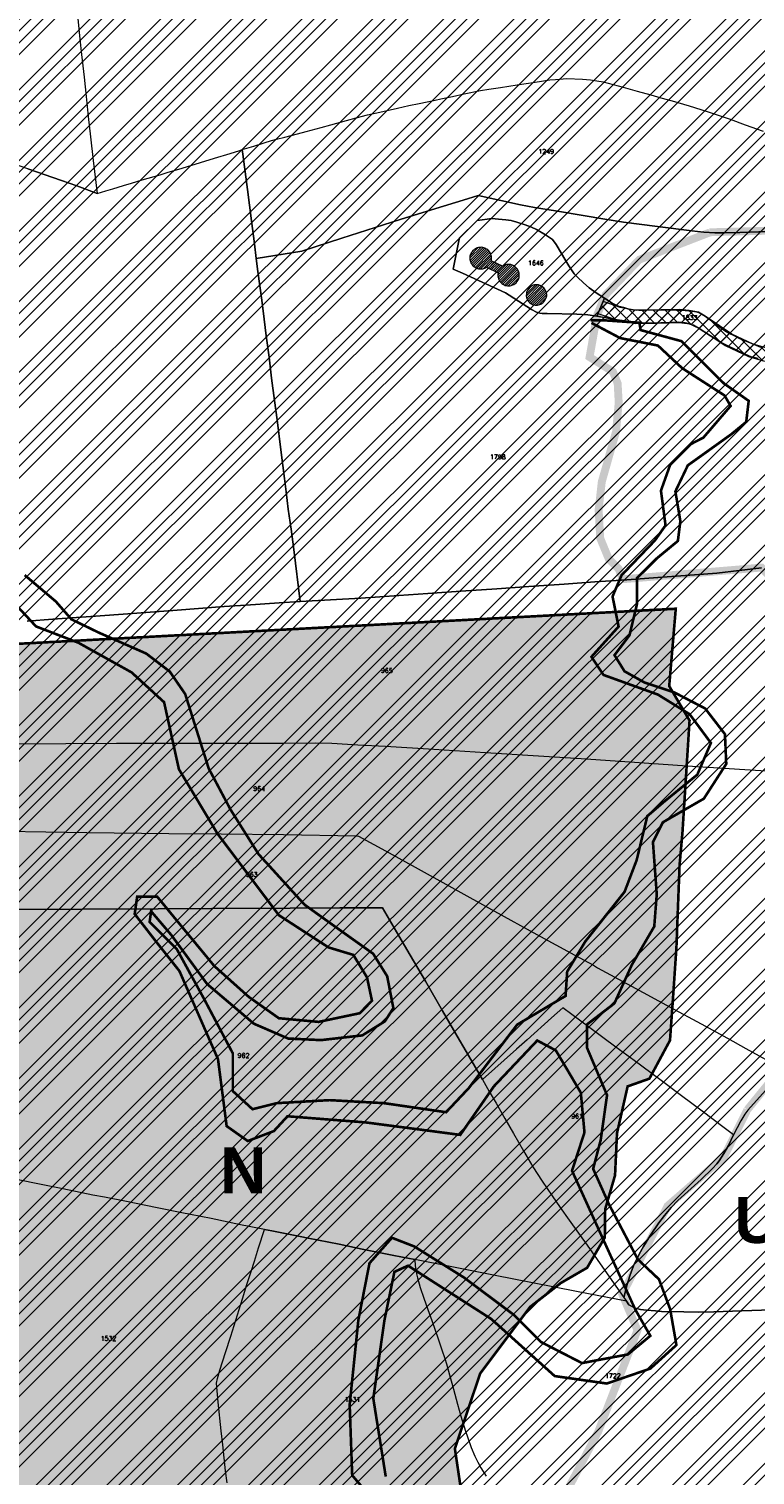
# Model space of a CAD drawing. Header units: metres. Extents: x 578835 to 593571, y 248557 to 255108.
# Tile 56 of 251: x 582395 to 582948, y 249474 to 250577. Entities that reach past the tile are written whole.
import ezdxf

# ---------------------------------------------------------------- set-up
doc = ezdxf.new("R2010")
doc.units = ezdxf.units.M
doc.linetypes.add('CACHEX2', pattern=[0.75, 0.5, -0.25])
doc.linetypes.add('SOLID_LINE', pattern=[0])
for name, color, linetype, lineweight in [('Cad-BATIMENT_BATI_PRIVE12', 7, 'SOLID_LINE', 0), ('Cad-BATIMENT_BATI_PRIVE12_HACH', 7, 'SOLID_LINE', 0), ('Cad-PARCELLAIRE_PARCELLE1', 250, 'SOLID_LINE', 0), ('Cad-RESEAU_ROUT_LIMITE_DE_VOIE_P23', 8, 'SOLID_LINE', 0), ('Cad-TOPONYMIE_NUMERO_DE_PARCELL182', 250, 'SOLID_LINE', 0), ('EBC', 114, 'Continuous', 53), ('EBC hachures', 114, 'Continuous', 18), ('ER', 192, 'Continuous', 18), ('PLU', 7, 'CACHEX2', 5), ('PPRIF - contour', 10, 'Continuous', 9)]:
    doc.layers.add(name, color=color, linetype=linetype, lineweight=lineweight)
doc.layers.add('PLU nom', color=7, linetype='Continuous')
doc.styles.get("Standard").update_dxf_attribs({"font": 'arialbd_0.ttf', "height": 50})
doc.styles.add('TEXTSTYLE_45_11', font='txt.shx', dxfattribs={"oblique": 50})

msp = doc.modelspace()

# ---------------------------------------------------------------- hatches: boundary and pattern name
at = {"layer": 'Cad-BATIMENT_BATI_PRIVE12_HACH', "ltscale": 0.4}
h = msp.add_hatch(dxfattribs=at)
h.set_pattern_fill('ANSI31', color=256, scale=0.4, style=0)
h.paths.add_polyline_path([(582752.5, 250386.4), (582753, 250385.4), (582753.6, 250384.3), (582754.4, 250383.5), (582755, 250382.9), (582755.9, 250382.2), (582756.8, 250381.7), (582757.7, 250381.4), (582758.7, 250381.2), (582759.5, 250381), (582760.4, 250381), (582761.5, 250381.1), (582762.3, 250381.2), (582763.4, 250381.7), (582764.2, 250382.1), (582765, 250382.6), (582766, 250383.3), (582766.8, 250384.4), (582767.3, 250385.1), (582767.7, 250385.8), (582768, 250386.6), (582768.2, 250387.4), (582768.3, 250388.3), (582768.4, 250389.3), (582768.3, 250390.7), (582768, 250391.6), (582767.6, 250392.7), (582767, 250393.7), (582766.4, 250394.5), (582765.6, 250395.3), (582764.4, 250396.2), (582763.3, 250396.7), (582762, 250397.2), (582761, 250397.3), (582759.8, 250397.4), (582758.6, 250397.2), (582757.6, 250397), (582756.5, 250396.5), (582755.6, 250396), (582747, 250400.1), (582747.2, 250400.9), (582747.2, 250401.9), (582747.2, 250402.8), (582747.1, 250403.7), (582746.8, 250404.6), (582746.6, 250405.5), (582746.2, 250406.1), (582745.7, 250406.9), (582745.1, 250407.8), (582744.4, 250408.4), (582743.7, 250409), (582743, 250409.4), (582742.3, 250409.8), (582741.4, 250410.1), (582740.5, 250410.3), (582739.8, 250410.5), (582739, 250410.4), (582738.1, 250410.4), (582737.2, 250410.2), (582736.3, 250410), (582735.7, 250409.8), (582735, 250409.4), (582734.4, 250409), (582734, 250408.8), (582733.4, 250408.3), (582733, 250407.9), (582732.5, 250407.3), (582732.2, 250406.8), (582731.8, 250406.2), (582731.6, 250405.8), (582731.3, 250405.1), (582731, 250404.4), (582730.8, 250403.7), (582730.8, 250403.1), (582730.8, 250402.5), (582730.8, 250401.8), (582730.8, 250401.1), (582731, 250400.4), (582731.1, 250399.7), (582731.4, 250398.9), (582731.8, 250398.2), (582732.2, 250397.6), (582732.6, 250397), (582733.1, 250396.4), (582733.6, 250395.9), (582734.2, 250395.5), (582734.9, 250395), (582735.8, 250394.5), (582736.6, 250394.3), (582737.3, 250394.1), (582738.3, 250394), (582739, 250393.9), (582739.7, 250394), (582740.5, 250394), (582741.3, 250394.2), (582742.1, 250394.5), (582742.8, 250394.9), (582743.4, 250395.3), (582752.2, 250391), (582752, 250389.9), (582752, 250388.5), (582752.2, 250387.3)])
h = msp.add_hatch(dxfattribs=at)
h.set_pattern_fill('ANSI31', color=256, scale=0.4, style=0)
h.paths.add_polyline_path([(582774.4, 250370.8), (582775, 250369.9), (582775.4, 250369.2), (582776.3, 250368.4), (582777.1, 250367.6), (582777.7, 250367.3), (582778.6, 250366.9), (582779.5, 250366.5), (582780.4, 250366.4), (582781.2, 250366.3), (582782.3, 250366.4), (582783.1, 250366.5), (582784, 250366.8), (582784.9, 250367.1), (582785.6, 250367.5), (582786.3, 250368), (582787.2, 250368.8), (582787.9, 250369.8), (582788.5, 250370.8), (582788.7, 250371.3), (582789, 250372.1), (582789.2, 250372.7), (582789.3, 250373.5), (582789.3, 250374.6), (582789.1, 250375.7), (582788.8, 250376.5), (582788.4, 250377.5), (582787.8, 250378.6), (582787.1, 250379.4), (582786.3, 250380.1), (582785.4, 250380.7), (582784.3, 250381.4), (582783.1, 250381.7), (582782, 250381.9), (582780.9, 250381.9), (582779.9, 250381.7), (582779, 250381.5), (582778.2, 250381.1), (582777.4, 250380.7), (582776.8, 250380.3), (582776.3, 250380), (582775.4, 250378.9), (582774.8, 250378), (582774.4, 250377.2), (582774, 250376.3), (582773.8, 250375.2), (582773.7, 250373.4), (582774, 250371.9)])
at = {"layer": 'EBC hachures'}
h = msp.add_hatch(dxfattribs=at)
h.set_pattern_fill('EBC', color=256, scale=6, style=0, pattern_type=2)
h.set_pattern_definition([(0, (0, 0), (0, 48), []), (90, (0, 0), (-48, 3e-15), []), (90, (6, 0), (-48, 3e-15), [-21, 6, -21]), (90, (42, 0), (-48, 3e-15), [-21, 6, -21]), (0, (0, 6), (0, 48), [-21, 6, -21]), (0, (0, 42), (0, 48), [-21, 6, -21]), (90, (6.6, 0), (-48, 3e-15), [-18, 3, -6, 3, -18]), (90, (41.4, 0), (-48, 3e-15), [-18, 3, -6, 3, -18]), (90, (7.2, 0), (-48, 3e-15), [-16.2, 1.8, -12, 1.8, -16.2]), (90, (40.8, 0), (-48, 3e-15), [-16.2, 1.8, -12, 1.8, -16.2]), (90, (7.8, 0), (-48, 3e-15), [-15, 1.2, -15.6, 1.2, -15]), (90, (40.2, 0), (-48, 3e-15), [-15, 1.2, -15.6, 1.2, -15]), (90, (8.4, 0), (-48, 3e-15), [-14.4, 0.6, -18, 0.6, -14.4]), (90, (39.6, 0), (-48, 3e-15), [-14.4, 0.6, -18, 0.6, -14.4]), (90, (9, 0), (-48, 3e-15), [-13.5, 0.6, -19.8, 0.6, -13.5]), (90, (39, 0), (-48, 3e-15), [-13.5, 0.6, -19.8, 0.6, -13.5]), (90, (9.6, 0), (-48, 3e-15), [-12.6, 0.6, -21.6, 0.6, -12.6]), (90, (38.4, 0), (-48, 3e-15), [-12.6, 0.6, -21.6, 0.6, -12.6]), (90, (10.2, 0), (-48, 3e-15), [-12, 0.6, -22.8, 0.6, -12]), (90, (37.8, 0), (-48, 3e-15), [-12, 0.6, -22.8, 0.6, -12]), (90, (10.8, 0), (-48, 3e-15), [-11.4, 0.3, -24.6, 0.3, -11.4]), (90, (37.2, 0), (-48, 3e-15), [-11.4, 0.3, -24.6, 0.3, -11.4]), (90, (11.28, 0), (-48, 3e-15), [-11.22, 0, -25.56, 0, -11.22]), (90, (36.72, 0), (-48, 3e-15), [-11.22, 0, -25.56, 0, -11.22]), (0, (0, 6.6), (0, 48), [-18, 3, -6, 3, -18]), (0, (0, 41.4), (0, 48), [-18, 3, -6, 3, -18]), (0, (0, 7.2), (0, 48), [-16.2, 1.8, -12, 1.8, -16.2]), (0, (0, 40.8), (0, 48), [-16.2, 1.8, -12, 1.8, -16.2]), (0, (0, 7.8), (0, 48), [-15, 1.2, -15.6, 1.2, -15]), (0, (0, 40.2), (0, 48), [-15, 1.2, -15.6, 1.2, -15]), (0, (0, 8.4), (0, 48), [-14.4, 0.6, -18, 0.6, -14.4]), (0, (0, 39.6), (0, 48), [-14.4, 0.6, -18, 0.6, -14.4]), (0, (0, 9), (0, 48), [-13.5, 0.6, -19.8, 0.6, -13.5]), (0, (0, 39), (0, 48), [-13.5, 0.6, -19.8, 0.6, -13.5]), (0, (0, 9.6), (0, 48), [-12.6, 0.6, -21.6, 0.6, -12.6]), (0, (0, 38.4), (0, 48), [-12.6, 0.6, -21.6, 0.6, -12.6]), (0, (0, 10.2), (0, 48), [-12, 0.6, -22.8, 0.6, -12]), (0, (0, 37.8), (0, 48), [-12, 0.6, -22.8, 0.6, -12]), (0, (0, 10.8), (0, 48), [-11.4, 0.3, -24.6, 0.3, -11.4]), (0, (0, 37.2), (0, 48), [-11.4, 0.3, -24.6, 0.3, -11.4])])
h.paths.add_polyline_path([(582522.1, 249330.1), (582503.2, 249273.5), (582487.3, 249246.4), (582471.8, 249222.5), (582437.8, 249170.6), (582417.2, 249179.1), (582366.2, 249214.1), (582332.6, 249244.7), (582312.5, 249293.6), (582253.4, 249418.8), (582236.4, 249454.7), (582241.9, 249501.7), (582231.7, 249573.8), (582243.1, 249633.5), (582259.3, 249674.6), (582285, 249719.8), (582253.1, 249787.4), (582247.6, 249854.3), (582236.7, 249965.5), (582214.9, 250098.8), (582887.7, 250134.7), (582882.7, 250075.7), (582898.2, 250049.4), (582892.8, 249964), (582890.6, 249939.1), (582888.2, 249876.3), (582885.7, 249839.2), (582883.3, 249805.4), (582867.6, 249776.2), (582851, 249770.3), (582842.9, 249734.6), (582841.4, 249702.4), (582833.9, 249676.7), (582833.6, 249655), (582820.1, 249631.9), (582800.1, 249620.3), (582776.6, 249602), (582738.6, 249551.3), (582719.3, 249494), (582726.6, 249444.6), (582717.4, 249404.3), (582698.1, 249367.6), (582669.8, 249337.4), (582624, 249320.9)])
at = {"layer": 'ER', "ltscale": 0.4}
h = msp.add_hatch(dxfattribs=at)
h.set_pattern_fill('ANSI37', color=256, scale=2, style=0)
h.paths.add_polyline_path([(583058.1, 250301.3), (583054.6, 250309.7), (583049.8, 250316.1), (583040.9, 250320.9), (583030.5, 250323.5), (583001.3, 250327.8), (582957.4, 250333.4), (582946.6, 250336.6), (582930.4, 250344.2), (582912.3, 250356.4), (582905, 250360.9), (582898, 250362.3), (582890.4, 250363), (582872.6, 250362.6), (582857.7, 250362.3), (582845.4, 250364.6), (582832.4, 250369.2), (582828.4, 250360), (582842.8, 250355), (582856.8, 250352.3), (582872.8, 250352.6), (582890, 250353), (582896.6, 250352.4), (582901.3, 250351.4), (582906.9, 250348), (582925.4, 250335.5), (582943.1, 250327.2), (582955.4, 250323.6), (583000, 250317.9), (583028.6, 250313.6), (583037.3, 250311.5), (583043.1, 250308.3), (583045.9, 250304.7), (583048.4, 250298.5), (583049.7, 250291.9), (583049.2, 250286.5), (583047, 250280), (583040.6, 250268.2), (583027.7, 250247.1), (583023.9, 250238.3), (583024.9, 250227.8), (583027, 250210), (583029.7, 250196), (583030.1, 250195.1), (583029.7, 250188.9), (583030.4, 250183.4), (583031.9, 250178.7), (583034.5, 250175.4), (583044.2, 250174.2), (583052.6, 250175.3), (583056, 250175.8), (583063.3, 250179.1), (583070.9, 250181.6), (583078, 250183.1), (583083.6, 250182.9), (583086.8, 250181.1), (583091.1, 250176.7), (583095.4, 250170), (583105.4, 250171.4), (583104.4, 250177.6), (583099.8, 250185.3), (583094.5, 250191.9), (583087.6, 250198.2), (583071.5, 250206.3), (583065.1, 250208.9), (583062.4, 250210.3), (583058, 250213.9), (583056.6, 250219.2), (583056.9, 250225.5), (583058.6, 250230.2), (583064, 250235.7), (583077, 250245.4), (583098.8, 250260.6), (583110.8, 250268.2), (583117.1, 250276.7), (583136, 250300.6), (583137.1, 250311.2), (583134.8, 250319.2), (583129.7, 250334.4), (583125, 250344.2), (583118.3, 250352.7), (583098.4, 250372.5), (583087.4, 250385), (583085.9, 250391.4), (583085.9, 250398.8), (583089.9, 250411.3), (583093.5, 250418.3), (583099.5, 250423), (583107.8, 250426.5), (583118.4, 250430.1), (583134.3, 250431.5), (583160.8, 250432.7), (583262.5, 250432.2), (583273.2, 250424.6), (583274.7, 250451.4), (583261.6, 250442.2), (583160.6, 250442.7), (583133.6, 250441.5), (583116.3, 250439.9), (583104.3, 250435.9), (583094.3, 250431.7), (583085.6, 250424.8), (583080.6, 250415.2), (583075.9, 250400.4), (583075.9, 250390.2), (583078.2, 250380.3), (583091.1, 250365.7), (583110.8, 250346), (583116.4, 250338.9), (583120.4, 250330.6), (583125.2, 250316.3), (583126.9, 250310.3), (583126.3, 250304.5), (583109.2, 250282.8), (583103.9, 250275.7), (583093.3, 250269), (583071.1, 250253.5), (583057.5, 250243.3), (583050, 250235.7), (583047, 250227.5), (583046.6, 250218.2), (583049.2, 250208.2), (583057.3, 250201.6), (583058.3, 250199.9), (583058.3, 250197), (583057.8, 250194.7), (583054.6, 250191.9), (583050.7, 250191.4), (583045.3, 250193.1), (583042, 250195.8), (583039.3, 250200.8), (583038.8, 250201.4), (583036.9, 250211.5), (583034.8, 250228.9), (583034.1, 250236.7), (583036.6, 250242.5), (583049.3, 250263.2), (583056.2, 250276), (583059, 250284.4), (583059.8, 250292.3)])
at = {"layer": 'PPRIF - contour', "lineweight": 15}
h = msp.add_hatch(dxfattribs=at)
h.set_pattern_fill('ANSI34', color=30, scale=2, style=0)
h.paths.add_polyline_path([(583168.6, 249236.6), (583178, 249273.4), (583184.2, 249314.4), (583186.9, 249348.5), (583183.8, 249412.7), (583188.3, 249497.8), (583209.6, 249638.6), (583209.6, 249654.2), (583202.9, 249764.7), (583181.2, 249772.5), (583212.2, 249841.8), (583235.3, 249974.6), (583193.5, 249985.1), (583186, 250045.5), (583188.3, 250067.2), (583195.8, 250078.1), (583245.8, 250078.4), (583251, 250132.9), (583194.3, 250138.8), (583209.9, 250168.3), (583209.2, 250188.5), (583208.2, 250203.8), (583217.4, 250267.6), (583213.6, 250277.4), (583257, 250284.7), (583262.3, 250350.3), (583266.2, 250436.4), (583274.5, 250436.7), (583214.4, 250499.3), (583184.6, 250537.4), (583218.9, 250547.1), (583241.1, 250552.1), (583269.7, 250547.1), (583271.2, 250569.5), (583274.9, 250580.7), (583286.5, 250597.8), (583293.7, 250716.6), (583278.7, 250731.4), (583193.7, 250750.3), (583156.8, 250759.3), (583135.7, 250831.5), (583141.4, 250856.5), (583145.7, 250864), (583161.1, 250891.6), (583169.3, 250905.2), (583172.6, 250920.3), (583171.5, 250936.4), (583169.3, 250950.6), (583181.9, 251003.3), (583206.9, 251084), (583216.6, 251114.1), (583232.4, 251161.8), (583245.3, 251209.4), (583234.5, 251210.9), (583234.1, 251288.1), (583244.7, 251288.4), (583237.9, 251328.7), (583229.5, 251356), (583200.1, 251357.4), (583190.5, 251371.4), (583189.7, 251379.6), (583190.1, 251406.1), (583244.2, 251415.8), (583256, 251419), (583270.7, 251430.9), (583295.5, 251440.9), (583325.2, 251451.6), (583340.9, 251464.4), (583366, 251457.9), (583398.6, 251444.9), (583422.1, 251436.4), (583417.6, 251462.9), (583418.1, 251496), (583409.1, 251546.1), (583400.1, 251585.2), (583360, 251579.2), (583345, 251609.2), (583333.9, 251624.8), (583325.9, 251633.3), (583319.4, 251648.3), (583296.3, 251649.3), (583292.3, 251666.9), (583282, 251764.4), (583240.6, 251790), (583212.8, 251805.8), (583221.3, 251831.8), (583251.4, 251830.5), (583273, 251828.2), (583262.7, 251903.9), (583199.7, 251895.4), (583192.9, 251945.3), (583256.3, 251954.3), (583243.7, 252050.5), (583214.5, 252068.3), (583208.7, 252073.7), (583201.9, 252137.9), (583178.1, 252135.2), (583184, 252176.1), (583226.7, 252181.7), (583216.8, 252253.1), (583211, 252307.9), (583193.4, 252422.3), (583179, 252519.8), (583167.7, 252607.7), (583178.5, 252614.4), (583188.3, 252625.4), (583184.9, 252642), (583192.1, 252639.8), (583210.9, 252641.9), (583205, 252676.9), (583200.1, 252708.5), (583205, 252708), (583195, 252797.4), (583191, 252799.3), (583173.5, 252800.6), (583168.1, 252797.6), (583165.7, 252793.8), (583165.7, 252787.7), (583073, 252815.4), (583065.7, 252814.1), (583065.9, 252812.7), (583046.9, 252808.3), (583047, 252816), (582997.1, 252812.4), (582995.9, 252782.4), (582980.2, 252787.7), (582949.9, 252804.9), (582947.3, 252800.7), (582935.2, 252777.6), (582924.4, 252768.8), (582917.3, 252760.6), (582910.9, 252748.5), (582903.8, 252736.4), (582880, 252724.9), (582817.6, 252706.2), (582782.6, 252696.4), (582747.7, 252696.6), (582653.2, 252726.3), (582583.5, 252736.7), (582547.5, 252745.9), (582391.9, 252693.8), (582342.7, 252696.6), (582258, 252701.1), (582228.9, 252730), (582194.3, 252754.7), (582137.1, 252749.1), (582028.4, 252701.2), (581997, 252701.8), (581923.1, 252644), (581895.4, 252653.8), (581783, 252699.9), (581749.2, 252724.5), (581694.5, 252730.6), (581626.9, 252779.7), (581623.7, 252832.1), (581569, 252867.1), (581549.9, 252902.8), (581520.9, 252875.8), (581488.9, 252861.1), (581415.1, 252871.7), (581334, 252861.2), (581285.9, 252845.9), (581226.3, 252859.4), (581213.3, 252849), (581176.8, 252829.2), (581135.6, 252832.3), (581093.8, 252851.3), (581026.2, 252865.7), (580894.2, 252860), (580764.2, 252821.8), (580666.3, 252837.9), (580607, 252807.3), (580553.4, 252826), (580518.4, 252831.2), (580426.2, 252844.6), (580314.8, 252864.5), (580232.5, 252861.6), (580193.3, 252877.9), (579737.7, 252731.1), (579339.3, 252594.9), (579467.3, 252530), (579492.3, 252526.5), (579537.9, 252506.9), (579628.3, 252502), (579673.3, 252488.3), (579756.6, 252421.2), (579801.6, 252412.3), (579849.5, 252376.7), (579890.1, 252373.2), (579954.1, 252363), (580003.1, 252331.2), (580020.7, 252319.9), (580037.8, 252307.6), (580048.5, 252295.4), (580067.1, 252269.5), (580095.5, 252178.5), (580127.7, 252086.6), (580157.2, 252011.7), (580209.3, 251928.5), (580208.4, 251858.2), (580196.2, 251818.1), (580206.3, 251790.3), (580227.1, 251716.5), (580274.5, 251674), (580324.8, 251599.6), (580345.2, 251568), (580352.3, 251548.4), (580380.6, 251474.6), (580498.1, 251465.1), (580632.3, 251425.6), (580688.9, 251403.8), (580903, 251328.7), (581057.2, 251304.5), (581128.9, 251277.4), (581306.2, 251176.5), (581363.6, 251156.1), (581418.4, 251079.7), (581465.7, 250967.2), (581546, 250830.9), (581604.7, 250760.4), (581621.3, 250710.8), (581635.3, 250677.6), (581677.4, 250643.3), (581761.5, 250538.8), (581878, 250481.6), (581978.4, 250416), (582083.6, 250336.2), (582132.1, 250253), (582193.1, 250147.3), (582211.3, 250118.2), (582217.8, 250080.3), (582244.2, 249930.1), (582252.9, 249788.8), (582279.9, 249720.7), (582264.1, 249693.2), (582229.1, 249577), (582243.7, 249504.2), (582236.5, 249458.4), (582233.1, 249417.2), (582207.9, 249404.1), (582210.7, 249314.7), (582282.5, 249136.4), (582365.8, 249069.6), (582329.5, 248868.7), (582370.3, 248802.9), (582390, 248830.9), (582435.3, 248829.4), (582475.8, 248930.6), (582488.2, 248933.8), (582505, 248934.9), (582536.6, 248931), (582545.6, 248873.5), (582547.7, 248837.8), (582559.3, 248733.3), (582660.3, 248732), (582707.7, 248722.6), (582711.1, 248844.3), (582713.8, 248853.6), (582730.1, 248933.3), (582770.6, 249048.6), (582781.2, 249070.8), (582782.9, 249074.1), (582786.7, 249073.5), (582794.3, 249066.4), (582796, 249060.4), (582802, 249037.4), (582837.5, 249029.2), (582847.9, 249019.4), (582859.4, 249022.7), (582870.9, 249021.6), (582882.9, 249029.8), (582897.7, 249024.9), (582894.4, 249004.6), (582898.8, 248991.5), (582903.2, 248984.9), (582914.7, 248986), (582980.9, 249040.1), (583036.7, 249107.5), (583089.8, 249152.9), (583097, 249144.7), (583169.3, 249123.7), (583150.9, 249178.9), (583158.8, 249200.1)])

# ---------------------------------------------------------------- linework, layer by layer
at = {"layer": 'Cad-BATIMENT_BATI_PRIVE12'}
for points in [[(582752.5, 250386.4), (582753, 250385.4), (582753.6, 250384.3), (582754.4, 250383.5), (582755, 250382.9), (582755.9, 250382.2), (582756.8, 250381.7), (582757.7, 250381.4), (582758.7, 250381.2), (582759.5, 250381), (582760.4, 250381), (582761.5, 250381.1), (582762.3, 250381.2), (582763.4, 250381.7), (582764.2, 250382.1), (582765, 250382.6), (582766, 250383.3), (582766.8, 250384.4), (582767.3, 250385.1), (582767.7, 250385.8), (582768, 250386.6), (582768.2, 250387.4), (582768.3, 250388.3), (582768.4, 250389.3), (582768.3, 250390.7), (582768, 250391.6), (582767.6, 250392.7), (582767, 250393.7), (582766.4, 250394.5), (582765.6, 250395.3), (582764.4, 250396.2), (582763.3, 250396.7), (582762, 250397.2), (582761, 250397.3), (582759.8, 250397.4), (582758.6, 250397.2), (582757.6, 250397), (582756.5, 250396.5), (582755.6, 250396), (582747, 250400.1), (582747.2, 250400.9), (582747.2, 250401.9), (582747.2, 250402.8), (582747.1, 250403.7), (582746.8, 250404.6), (582746.6, 250405.5), (582746.2, 250406.1), (582745.7, 250406.9), (582745.1, 250407.8), (582744.4, 250408.4), (582743.7, 250409), (582743, 250409.4), (582742.3, 250409.8), (582741.4, 250410.1), (582740.5, 250410.3), (582739.8, 250410.5), (582739, 250410.4), (582738.1, 250410.4), (582737.2, 250410.2), (582736.3, 250410), (582735.7, 250409.8), (582735, 250409.4), (582734.4, 250409), (582734, 250408.8), (582733.4, 250408.3), (582733, 250407.9), (582732.5, 250407.3), (582732.2, 250406.8), (582731.8, 250406.2), (582731.6, 250405.8), (582731.3, 250405.1), (582731, 250404.4), (582730.8, 250403.7), (582730.8, 250403.1), (582730.8, 250402.5), (582730.8, 250401.8), (582730.8, 250401.1), (582731, 250400.4), (582731.1, 250399.7), (582731.4, 250398.9), (582731.8, 250398.2), (582732.2, 250397.6), (582732.6, 250397), (582733.1, 250396.4), (582733.6, 250395.9), (582734.2, 250395.5), (582734.9, 250395), (582735.8, 250394.5), (582736.6, 250394.3), (582737.3, 250394.1), (582738.3, 250394), (582739, 250393.9), (582739.7, 250394), (582740.5, 250394), (582741.3, 250394.2), (582742.1, 250394.5), (582742.8, 250394.9), (582743.4, 250395.3), (582752.2, 250391), (582752, 250389.9), (582752, 250388.5), (582752.2, 250387.3), (582752.5, 250386.4), (582752.5, 250386.4)], [(582774.4, 250370.8), (582775, 250369.9), (582775.4, 250369.2), (582776.3, 250368.4), (582777.1, 250367.6), (582777.7, 250367.3), (582778.6, 250366.9), (582779.5, 250366.5), (582780.4, 250366.4), (582781.2, 250366.3), (582782.3, 250366.4), (582783.1, 250366.5), (582784, 250366.8), (582784.9, 250367.1), (582785.6, 250367.5), (582786.3, 250368), (582787.2, 250368.8), (582787.9, 250369.8), (582788.5, 250370.8), (582788.7, 250371.3), (582789, 250372.1), (582789.2, 250372.7), (582789.3, 250373.5), (582789.3, 250374.6), (582789.1, 250375.7), (582788.8, 250376.5), (582788.4, 250377.5), (582787.8, 250378.6), (582787.1, 250379.4), (582786.3, 250380.1), (582785.4, 250380.7), (582784.3, 250381.4), (582783.1, 250381.7), (582782, 250381.9), (582780.9, 250381.9), (582779.9, 250381.7), (582779, 250381.5), (582778.2, 250381.1), (582777.4, 250380.7), (582776.8, 250380.3), (582776.3, 250380), (582775.4, 250378.9), (582774.8, 250378), (582774.4, 250377.2), (582774, 250376.3), (582773.8, 250375.2), (582773.7, 250373.4), (582774, 250371.9), (582774.4, 250370.8), (582774.4, 250370.8)]]:
    msp.add_lwpolyline(points, close=True, dxfattribs=at)
at = {"layer": 'Cad-PARCELLAIRE_PARCELLE1'}
for points in [[(582431.8, 250585), (582433.4, 250569.3), (582434.7, 250557.6), (582436.7, 250540.2), (582438.2, 250525.4), (582439.8, 250510.3), (582441.5, 250494.6), (582443.5, 250476.7), (582446.5, 250451.5), (582431.2, 250457.3), (582419.4, 250461.4), (582393.8, 250470.2), (582369.4, 250478.6), (582345.1, 250487.1), (582306.6, 250500.3), (582271.4, 250512.6), (582245.7, 250521.6), (582222.6, 250529.5), (582184.9, 250542.4), (582147.3, 250554.6), (582106, 250567.8), (582070.9, 250579.2)], [(582431.8, 250585), (582433.4, 250569.3), (582434.7, 250557.6), (582436.7, 250540.2), (582438.2, 250525.4), (582439.8, 250510.3), (582441.5, 250494.6), (582443.5, 250476.7), (582446.5, 250451.5), (582453.1, 250453.5), (582458.6, 250455), (582466.7, 250457.5), (582472.7, 250459.3), (582481, 250461.8), (582494.5, 250465.8), (582500, 250467.5), (582511.5, 250470.9), (582525.4, 250475.2), (582536, 250478.5), (582548.1, 250482.1), (582555.4, 250484.4), (582557.1, 250485), (582566, 250487.7), (582573.8, 250490.1), (582579.5, 250491.9), (582583.3, 250493), (582589.6, 250494.5), (582599.2, 250497.1), (582605.9, 250498.9), (582617.3, 250501.9), (582624.7, 250504), (582636.7, 250507.2), (582644.1, 250509.2), (582652.8, 250511.4), (582662.1, 250513.6), (582675.6, 250516.5), (582684.2, 250518.6), (582692, 250520.1), (582704.2, 250522.8), (582708.6, 250523.7), (582717.5, 250525.5), (582726.5, 250527.5), (582738.9, 250530), (582745.1, 250531), (582754, 250532.4), (582766.9, 250534.3), (582780.5, 250536.5), (582791.7, 250538.1), (582796, 250538.5), (582804.7, 250539.3), (582816.5, 250538.7), (582822.7, 250538.2), (582832.4, 250536.6), (582847.6, 250532.5), (582858.3, 250529.5), (582868.7, 250526.7), (582876.4, 250524.6), (582885, 250522.2), (582889.3, 250521), (582898, 250518.5), (582911.7, 250514), (582921.6, 250510.7), (582929.1, 250508.2), (582940.6, 250503.9), (582954.4, 250499)], [(582958.4, 250422.4), (582936.6, 250421.8), (582924.9, 250421.4), (582920.1, 250421.4), (582917.4, 250421.4), (582909.2, 250422), (582904.3, 250422.5), (582899.9, 250423), (582873.7, 250426.2), (582847.9, 250429.7), (582832.1, 250432.2), (582818.6, 250434.4), (582795.9, 250438.2), (582779.9, 250440.8), (582769.4, 250442.8), (582754.3, 250446.1), (582737, 250449.9), (582725.7, 250446.5), (582704.7, 250440), (582677.7, 250431.6), (582633, 250417.4), (582602.5, 250407.6), (582567.9, 250401.9), (582567.9, 250401.9), (582567.9, 250401.9), (582566.5, 250413), (582564.2, 250430.7), (582562.7, 250442.6), (582561.1, 250454.6), (582559.4, 250468.1), (582557.6, 250481.6), (582557.1, 250485), (582566, 250487.7), (582573.8, 250490.1), (582579.5, 250491.9), (582583.3, 250493), (582589.6, 250494.5), (582599.2, 250497.1), (582605.9, 250498.9), (582617.3, 250501.9), (582624.7, 250504), (582636.7, 250507.2), (582644.1, 250509.2), (582652.8, 250511.4), (582662.1, 250513.6), (582675.6, 250516.5), (582684.2, 250518.6), (582692, 250520.1), (582704.2, 250522.8), (582708.6, 250523.7), (582717.5, 250525.5), (582726.5, 250527.5), (582738.9, 250530), (582745.1, 250531), (582754, 250532.4), (582766.9, 250534.3), (582780.5, 250536.5), (582791.7, 250538.1), (582796, 250538.5), (582804.7, 250539.3), (582816.5, 250538.7), (582822.7, 250538.2), (582832.4, 250536.6), (582847.6, 250532.5), (582858.3, 250529.5), (582868.7, 250526.7), (582876.4, 250524.6), (582885, 250522.2), (582889.3, 250521), (582898, 250518.5), (582911.7, 250514), (582921.6, 250510.7), (582929.1, 250508.2), (582940.6, 250503.9), (582954.4, 250499)], [(582393.8, 250470.2), (582419.4, 250461.4), (582431.2, 250457.3), (582446.5, 250451.5), (582446.5, 250451.5), (582446.5, 250451.5), (582453.1, 250453.5), (582458.6, 250455), (582466.7, 250457.5), (582472.7, 250459.3), (582481, 250461.8), (582494.5, 250465.8), (582500, 250467.5), (582511.5, 250470.9), (582525.4, 250475.2), (582536, 250478.5), (582548.1, 250482.1), (582555.4, 250484.4), (582557.1, 250485), (582557.6, 250481.6), (582559.4, 250468.1), (582561.1, 250454.6), (582562.7, 250442.6), (582564.2, 250430.7), (582566.5, 250413), (582567.9, 250401.9), (582569.1, 250392.1), (582572, 250370.2), (582573.9, 250355.5), (582575.5, 250342.9), (582577.6, 250326.6), (582579.6, 250310.5), (582581.8, 250293.5), (582583.7, 250278.7), (582586.6, 250255.9), (582589.4, 250234.1), (582590.7, 250223.8), (582592.3, 250210.7), (582594.4, 250195.3), (582596.4, 250179.9), (582601.4, 250140.2), (582585.4, 250139.2), (582559.9, 250137.4), (582543.4, 250136.3), (582507.7, 250133.7), (582470, 250130.9), (582445.2, 250129.1), (582412.9, 250126.7), (582393.2, 250125.2)], [(582953, 250165.9), (582919.1, 250161.8), (582895.1, 250160.1), (582873.9, 250158.6), (582850.4, 250156.8), (582826, 250155.2), (582802.6, 250153.5), (582775.7, 250151.7), (582751.2, 250150), (582723.9, 250148.1), (582698.7, 250146.3), (582676.6, 250144.7), (582647.5, 250142.8), (582601.4, 250140.2), (582596.4, 250179.9), (582594.4, 250195.3), (582592.3, 250210.7), (582590.7, 250223.8), (582589.4, 250234.1), (582586.6, 250255.9), (582583.7, 250278.7), (582581.8, 250293.5), (582579.6, 250310.5), (582577.6, 250326.6), (582575.5, 250342.9), (582573.9, 250355.5), (582572, 250370.2), (582569.1, 250392.1), (582567.9, 250401.9), (582602.5, 250407.6), (582633, 250417.4), (582677.7, 250431.6), (582704.7, 250440), (582725.7, 250446.5), (582737, 250449.9), (582754.3, 250446.1), (582769.4, 250442.8), (582779.9, 250440.8), (582795.9, 250438.2), (582818.6, 250434.4), (582832.1, 250432.2), (582847.9, 250429.7), (582873.7, 250426.2), (582899.9, 250423), (582904.3, 250422.5), (582909.2, 250422), (582917.4, 250421.4), (582920.1, 250421.4), (582924.9, 250421.4), (582936.6, 250421.8), (582958.4, 250422.4)], [(582952.3, 250334.2), (582943.8, 250337.7), (582936.9, 250340.7), (582931.9, 250343.1), (582928.6, 250344.6), (582926.1, 250346.2), (582923.4, 250348), (582915, 250354.3), (582910.1, 250357.8), (582906.2, 250360.1), (582903.6, 250361.1), (582900.1, 250361.7), (582894.9, 250362.2), (582888.2, 250362.5), (582882.4, 250362.8), (582876.6, 250362.8), (582863.8, 250362.4), (582859.5, 250362.5), (582855.2, 250362.8), (582852, 250363.3), (582848, 250364.4), (582844.6, 250365.4), (582842.2, 250366.4), (582839.3, 250367.9), (582833.4, 250371.6), (582827, 250375.8), (582821.6, 250379.6), (582817.3, 250383.3), (582812.8, 250387.6), (582810.3, 250390.3), (582806.3, 250396.2), (582803.8, 250400.1), (582796.6, 250412.5), (582793.8, 250416.5), (582788.5, 250420), (582781.4, 250424.1), (582777.7, 250425.8), (582772.8, 250427.7), (582766.5, 250429.7), (582762.1, 250430.8), (582758.1, 250431.4), (582752.5, 250432), (582747.5, 250432.3), (582744, 250432), (582736.3, 250430.8), (582722.7, 250417.6), (582722.1, 250414.2), (582718.1, 250393.8), (582725.1, 250390.6), (582757.8, 250375.7), (582760.6, 250374), (582777.8, 250363), (582781.6, 250360.9), (582784, 250360.2), (582785.9, 250359.9), (582789.7, 250359.9), (582812.2, 250359.4), (582820.6, 250359), (582827.5, 250358), (582843.1, 250355), (582859.9, 250352.9), (582867.7, 250352.5), (582884.8, 250353.2), (582889.6, 250353.3), (582894.9, 250352.9), (582897.4, 250352.3), (582899.5, 250351.5), (582902, 250350.3), (582904.7, 250349), (582914.2, 250342.9), (582922.4, 250337.9), (582938.8, 250329.6), (582945.2, 250327), (582950.6, 250325.5)], [(582950.6, 250325.5), (582945.2, 250327), (582938.8, 250329.6), (582922.4, 250337.9), (582914.2, 250342.9), (582904.7, 250349), (582902, 250350.3), (582899.5, 250351.5), (582897.4, 250352.3), (582894.9, 250352.9), (582889.6, 250353.3), (582884.8, 250353.2), (582867.7, 250352.5), (582859.9, 250352.9), (582843.1, 250355), (582827.5, 250358), (582833.4, 250371.6), (582833.4, 250371.6), (582833.4, 250371.6), (582839.3, 250367.9), (582842.2, 250366.4), (582844.6, 250365.4), (582848, 250364.4), (582852, 250363.3), (582855.2, 250362.8), (582859.5, 250362.5), (582863.8, 250362.4), (582876.6, 250362.8), (582882.4, 250362.8), (582888.2, 250362.5), (582894.9, 250362.2), (582900.1, 250361.7), (582903.6, 250361.1), (582906.2, 250360.1), (582910.1, 250357.8), (582915, 250354.3), (582923.4, 250348), (582926.1, 250346.2), (582928.6, 250344.6), (582931.9, 250343.1), (582936.9, 250340.7), (582943.8, 250337.7), (582952.3, 250334.2)], [(582393.2, 250125.2), (582412.9, 250126.7), (582445.2, 250129.1), (582470, 250130.9), (582507.7, 250133.7), (582543.4, 250136.3), (582559.9, 250137.4), (582585.4, 250139.2), (582601.4, 250140.2), (582647.5, 250142.8), (582676.6, 250144.7), (582698.7, 250146.3), (582723.9, 250148.1), (582751.2, 250150), (582775.7, 250151.7), (582802.6, 250153.5), (582826, 250155.2), (582850.4, 250156.8), (582873.9, 250158.6), (582895.1, 250160.1), (582919.1, 250161.8), (582953, 250165.9)], [(582972.7, 250009.7), (582940.4, 250011.8), (582896.3, 250014.7), (582856.3, 250017.3), (582815.5, 250020.1), (582783.1, 250022.1), (582742.6, 250024.7), (582703.2, 250027.2), (582666.5, 250029.5), (582645.2, 250030.7), (582625.6, 250031.9), (582613.2, 250032.1), (582588.2, 250032), (582544.7, 250032), (582506.3, 250031.9), (582461.4, 250031.8), (582422.6, 250031.6), (582376.9, 250031.4)], [(582972.7, 250009.7), (582940.4, 250011.8), (582896.3, 250014.7), (582856.3, 250017.3), (582815.5, 250020.1), (582783.1, 250022.1), (582742.6, 250024.7), (582703.2, 250027.2), (582666.5, 250029.5), (582645.2, 250030.7), (582625.6, 250031.9), (582613.2, 250032.1), (582588.2, 250032), (582544.7, 250032), (582506.3, 250031.9), (582461.4, 250031.8), (582422.6, 250031.6), (582376.9, 250031.4)], [(582376.3, 249964.9), (582438.6, 249964), (582501.3, 249963.2), (582541, 249962.9), (582588.6, 249962.4), (582643.8, 249961.5), (582645.8, 249961.3), (582669.3, 249948.5), (582689, 249937.6), (582717.1, 249922), (582749.5, 249903.9), (582781.8, 249886.2), (582810.7, 249870.3), (582824.9, 249862.8), (582828, 249860.8), (582854, 249846.8), (582883.5, 249830.8), (582907, 249818), (582927.1, 249807), (582941, 249799.3), (582968.9, 249783.9)], [(582376.3, 249964.9), (582438.6, 249964), (582501.3, 249963.2), (582541, 249962.9), (582588.6, 249962.4), (582643.8, 249961.5), (582645.8, 249961.3), (582669.3, 249948.5), (582689, 249937.6), (582717.1, 249922), (582749.5, 249903.9), (582781.8, 249886.2), (582810.7, 249870.3), (582824.9, 249862.8), (582828, 249860.8), (582854, 249846.8), (582883.5, 249830.8), (582907, 249818), (582927.1, 249807), (582941, 249799.3), (582968.9, 249783.9)], [(582385.6, 249905.2), (582435.1, 249905.5), (582493.1, 249905.7), (582534, 249906), (582593.6, 249906.3), (582631.7, 249906.4), (582664.1, 249906.6), (582674.8, 249888.2), (582685.3, 249870.3), (582696.8, 249850.5), (582709.8, 249828), (582721, 249808.7), (582728, 249796.8), (582740.3, 249775.5), (582740.3, 249775.5), (582740.3, 249775.5), (582745.5, 249766.4), (582750.8, 249757.4), (582757.4, 249745.9), (582764, 249734.3), (582771.5, 249721.2), (582778.8, 249708.9), (582785.8, 249698), (582793.4, 249686.9), (582799.6, 249677.8), (582806.5, 249668.3), (582813.6, 249658.3), (582816.2, 249654.7), (582820.1, 249649.2), (582827.8, 249638.3), (582835.4, 249627.3), (582848.1, 249609.3), (582850.2, 249606.4), (582812, 249613.9), (582748.7, 249626.3), (582715.7, 249633), (582688.7, 249638.3), (582672.7, 249641.4), (582657.6, 249644.4), (582648.5, 249646.2), (582631.1, 249649.8), (582607.4, 249654.5), (582601.4, 249655.8), (582579.8, 249660), (582574.1, 249661.2), (582562.4, 249663.4), (582555.8, 249664.8), (582533.4, 249669.4), (582517.8, 249672.5), (582511.1, 249673.9), (582492.3, 249677.6), (582468.9, 249682.4), (582452.1, 249685.8), (582443.4, 249687.4), (582420.4, 249692.1), (582398.9, 249696.4), (582375.5, 249701.2)], [(582958.4, 249769.6), (582942.7, 249752.1), (582940.4, 249749.2), (582937.2, 249744.1), (582931.7, 249733.3), (582924.6, 249738.8), (582907.7, 249751.3), (582892.1, 249763), (582875.5, 249775.5), (582855.9, 249790), (582842.1, 249800.1), (582822.3, 249815), (582801.5, 249830.2), (582793, 249822.5), (582774.4, 249805.8), (582766.2, 249798.6), (582740.3, 249775.5), (582740.3, 249775.5), (582740.3, 249775.5), (582728, 249796.8), (582721, 249808.7), (582709.8, 249828), (582696.8, 249850.5), (582685.3, 249870.3), (582674.8, 249888.2), (582664.1, 249906.6), (582631.7, 249906.4), (582593.6, 249906.3), (582534, 249906), (582493.1, 249905.7), (582435.1, 249905.5), (582385.6, 249905.2)], [(582958.4, 249769.6), (582942.7, 249752.1), (582940.4, 249749.2), (582937.2, 249744.1), (582931.7, 249733.3), (582927.9, 249725.3), (582924.3, 249719), (582920.9, 249713.6), (582919, 249711.2), (582915.6, 249707.7), (582907, 249699.3), (582891.8, 249685.6), (582889.2, 249683.3), (582884.2, 249677.9), (582879.2, 249671.7), (582874.8, 249666.1), (582868.4, 249656.7), (582863.1, 249648.1), (582859.7, 249642.2), (582855.5, 249633.3), (582852.6, 249625.7), (582850.6, 249619.1), (582848.1, 249609.3), (582850.2, 249606.4), (582851.9, 249603.7), (582856.8, 249601.2), (582860.9, 249600.2), (582865.5, 249599.6), (582872.3, 249599), (582876.8, 249598.6), (582893.8, 249598.3), (582905, 249598), (582916.6, 249598.3), (582938.1, 249599.1), (582960.6, 249599.8)], [(582545.6, 249467.9), (582544.3, 249476.9), (582542.3, 249496.8), (582541.1, 249507.5), (582538.9, 249529.5), (582537.5, 249543.8), (582538.2, 249547.4), (582540.2, 249553.7), (582544.5, 249567.2), (582548.4, 249579.8), (582552.3, 249591.9), (582557.3, 249608.1), (582560.8, 249619.2), (582564, 249629), (582566.5, 249637), (582569.6, 249647), (582574.1, 249661.2), (582562.4, 249663.4), (582555.8, 249664.8), (582533.4, 249669.4), (582517.8, 249672.5), (582511.1, 249673.9), (582492.3, 249677.6), (582468.9, 249682.4), (582452.1, 249685.8), (582443.4, 249687.4), (582420.4, 249692.1), (582398.9, 249696.4), (582375.5, 249701.2)], [(582545.6, 249467.9), (582544.3, 249476.9), (582542.3, 249496.8), (582541.1, 249507.5), (582538.9, 249529.5), (582537.5, 249543.8), (582538.2, 249547.4), (582540.2, 249553.7), (582544.5, 249567.2), (582548.4, 249579.8), (582552.3, 249591.9), (582557.3, 249608.1), (582560.8, 249619.2), (582564, 249629), (582566.5, 249637), (582569.6, 249647), (582574.1, 249661.2), (582579.8, 249660), (582601.4, 249655.8), (582607.4, 249654.5), (582631.1, 249649.8), (582648.5, 249646.2), (582657.6, 249644.4), (582672.7, 249641.4), (582688.7, 249638.3), (582688.7, 249638.3), (582688.7, 249638.3), (582689.1, 249633.5), (582689.6, 249630.5), (582690.1, 249627.3), (582690.9, 249624.2), (582692.9, 249616.9), (582695.7, 249608.7), (582698.7, 249600), (582701.7, 249591.6), (582706.5, 249577.6), (582709.3, 249569.3), (582711.6, 249562.6), (582712.8, 249558.7), (582715.3, 249550.2), (582718.3, 249539.2), (582721.4, 249527.8), (582723.9, 249518.8), (582727.4, 249507.2), (582728.9, 249503), (582731.6, 249494.8), (582734.6, 249488.2), (582736.9, 249483.6), (582739.2, 249479.4), (582743.2, 249472.9)], [(582960.6, 249599.8), (582938.1, 249599.1), (582916.6, 249598.3), (582905, 249598), (582893.8, 249598.3), (582876.8, 249598.6), (582872.3, 249599), (582865.5, 249599.6), (582860.9, 249600.2), (582856.8, 249601.2), (582851.9, 249603.7), (582850.2, 249606.4), (582850.2, 249606.4), (582850.2, 249606.4), (582812, 249613.9), (582748.7, 249626.3), (582715.7, 249633), (582688.7, 249638.3), (582689.1, 249633.5), (582689.6, 249630.5), (582690.1, 249627.3), (582690.9, 249624.2), (582692.9, 249616.9), (582695.7, 249608.7), (582698.7, 249600), (582701.7, 249591.6), (582706.5, 249577.6), (582709.3, 249569.3), (582711.6, 249562.6), (582712.8, 249558.7), (582715.3, 249550.2), (582718.3, 249539.2), (582721.4, 249527.8), (582723.9, 249518.8), (582727.4, 249507.2), (582728.9, 249503), (582731.6, 249494.8), (582734.6, 249488.2), (582736.9, 249483.6), (582739.2, 249479.4), (582743.2, 249472.9)]]:
    msp.add_lwpolyline(points, dxfattribs=at)
for points in [[(582827.5, 250358), (582820.6, 250359), (582812.2, 250359.4), (582789.7, 250359.9), (582785.9, 250359.9), (582784, 250360.2), (582781.6, 250360.9), (582777.8, 250363), (582760.6, 250374), (582757.8, 250375.7), (582725.1, 250390.6), (582718.1, 250393.8), (582722.1, 250414.2), (582722.7, 250417.6), (582736.3, 250430.8), (582744, 250432), (582747.5, 250432.3), (582752.5, 250432), (582758.1, 250431.4), (582762.1, 250430.8), (582766.5, 250429.7), (582772.8, 250427.7), (582777.7, 250425.8), (582781.4, 250424.1), (582788.5, 250420), (582793.8, 250416.5), (582796.6, 250412.5), (582803.8, 250400.1), (582806.3, 250396.2), (582810.3, 250390.3), (582812.8, 250387.6), (582817.3, 250383.3), (582821.6, 250379.6), (582827, 250375.8), (582833.4, 250371.6), (582827.5, 250358), (582827.5, 250358)], [(582740.3, 249775.5), (582745.5, 249766.4), (582750.8, 249757.4), (582757.4, 249745.9), (582764, 249734.3), (582771.5, 249721.2), (582778.8, 249708.9), (582785.8, 249698), (582793.4, 249686.9), (582799.6, 249677.8), (582806.5, 249668.3), (582813.6, 249658.3), (582816.2, 249654.7), (582820.1, 249649.2), (582827.8, 249638.3), (582835.4, 249627.3), (582848.1, 249609.3), (582850.6, 249619.1), (582852.6, 249625.7), (582855.5, 249633.3), (582859.7, 249642.2), (582863.1, 249648.1), (582868.4, 249656.7), (582874.8, 249666.1), (582879.2, 249671.7), (582884.2, 249677.9), (582889.2, 249683.3), (582891.8, 249685.6), (582907, 249699.3), (582915.6, 249707.7), (582919, 249711.2), (582920.9, 249713.6), (582924.3, 249719), (582927.9, 249725.3), (582931.7, 249733.3), (582924.6, 249738.8), (582907.7, 249751.3), (582892.1, 249763), (582875.5, 249775.5), (582855.9, 249790), (582842.1, 249800.1), (582822.3, 249815), (582801.5, 249830.2), (582793, 249822.5), (582774.4, 249805.8), (582766.2, 249798.6), (582740.3, 249775.5), (582740.3, 249775.5)]]:
    msp.add_lwpolyline(points, close=True, dxfattribs=at)
at = {"layer": 'Cad-RESEAU_ROUT_LIMITE_DE_VOIE_P23', "ltscale": 0.4, "const_width": 2}
for points in [[(582823.4, 250352.8), (582845.3, 250341.2), (582874.1, 250335.5), (582892.6, 250318.2), (582924.9, 250297.4), (582929.5, 250289.4), (582908.7, 250265.2), (582899.5, 250260.5), (582883.4, 250244.4), (582876.4, 250224.8), (582879.9, 250198.3), (582871.8, 250186.8), (582846.4, 250160.3), (582839.5, 250144.1), (582844.1, 250121.1), (582823.4, 250098), (582832.6, 250084.2), (582874.1, 250069.2), (582898.3, 250054.2), (582914.5, 250032.3), (582904.1, 250008.1), (582878.7, 249987.4), (582866, 249976.5), (582857.9, 249943), (582848.7, 249918.8), (582818.7, 249880.8), (582804.9, 249857.8), (582803.7, 249839.3), (582766.8, 249817.4), (582729.9, 249769), (582712.6, 249750.6), (582665.3, 249757.5), (582623.8, 249759.8), (582583.4, 249757.5), (582565, 249752.9), (582550, 249766.7), (582550, 249795.5), (582528.1, 249837), (582507.3, 249875), (582486.6, 249895.8), (582487.7, 249903.9), (582503.1, 249885.8), (582530.4, 249848.4), (582566.1, 249818.1), (582592.2, 249806.8), (582617.2, 249805.6), (582648.7, 249809.2), (582665.9, 249819.9), (582672.4, 249830), (582667.7, 249854.3), (582657, 249871.5), (582632, 249889.3), (582604.7, 249908.9), (582569.6, 249947.5), (582548.3, 249981.4), (582531.6, 250012.9), (582513.7, 250069.6), (582501.9, 250086.8), (582484, 250100.5), (582447.8, 250116.5), (582427, 250126.6), (582415.1, 250140.2), (582391.3, 250160.4)], [(582666.6, 249472.6), (582657.1, 249532.2), (582665.6, 249591.9), (582673.2, 249628.8), (582683.6, 249633.5), (582747.1, 249592.8), (582795.4, 249549.3), (582835.1, 249543.6), (582868.3, 249555), (582888.2, 249573), (582883.4, 249600.4), (582874.9, 249623.1), (582858.8, 249638.3), (582837, 249679.9), (582824.7, 249707.4), (582830.5, 249729.5), (582835.3, 249763.6), (582820.1, 249799.6), (582820.1, 249817.6), (582840.9, 249833.6), (582854.2, 249863), (582871.3, 249892.3), (582873.2, 249916.9), (582870.3, 249956.7), (582877.9, 249971.8), (582909.1, 249989.8), (582926.2, 250016.3), (582925.2, 250039), (582910.1, 250058.6), (582886.5, 250070.9), (582863.7, 250078.5), (582848.6, 250087), (582841, 250099.3), (582852.4, 250114.4), (582858.1, 250138.1), (582858.1, 250158), (582873.2, 250173.1), (582889.3, 250186.4), (582891.2, 250201.5), (582887.4, 250224.2), (582896.9, 250244.1), (582930, 250267.8), (582941.4, 250277.2), (582943.3, 250293.3), (582924.4, 250306.6), (582909.2, 250321.7), (582892.2, 250338.8), (582860.9, 250347.3), (582860, 250352.9), (582832.5, 250354.8), (582822.7, 250354.8)], [(582374.4, 250148.6), (582400, 250121.2), (582432.2, 250108.8), (582472.9, 250086.1), (582497.6, 250063.4), (582508.9, 250012.3), (582538.3, 249963.1), (582585.1, 249900.9), (582623, 249876.3), (582641.9, 249870.6), (582652.3, 249853.5), (582656.1, 249835.6), (582646.7, 249826.1), (582615.4, 249819.5), (582585.1, 249822.3), (582562.4, 249838.4), (582535.9, 249862.1), (582505.5, 249899), (582492.3, 249915.1), (582477.1, 249915.1), (582475.2, 249901.8), (582491.3, 249881), (582509.3, 249858.3), (582538.7, 249791.1), (582545.3, 249740), (582561.4, 249728.6), (582581.3, 249736.2), (582591.7, 249747.5), (582651.4, 249742.8), (582723.4, 249733.3), (582749, 249770.3), (582782.1, 249805.3), (582796.3, 249797.7), (582815.3, 249765.5), (582818.1, 249735.2), (582808.6, 249705.9), (582837, 249643.4), (582856.9, 249599.9), (582868.3, 249580), (582851.2, 249565.8), (582816.2, 249559.2), (582784.9, 249575.3), (582764.1, 249596.1), (582726.2, 249624.5), (582688.3, 249648.2), (582671.3, 249654.8), (582654.2, 249635.4), (582645.7, 249591.9), (582639.1, 249527.5), (582641, 249473.6), (582677.9, 249430)]]:
    msp.add_lwpolyline(points, dxfattribs=at)
at = {"layer": 'EBC', "const_width": 2}
msp.add_lwpolyline([(582214.9, 250098.8), (582887.7, 250134.7), (582887.7, 250134.7), (582882.7, 250075.7), (582898.2, 250049.4), (582892.8, 249964), (582890.6, 249939.1), (582888.2, 249876.3), (582885.7, 249839.2), (582883.3, 249805.4), (582867.6, 249776.2), (582851, 249770.3), (582842.9, 249734.6), (582841.4, 249702.4), (582833.9, 249676.7), (582833.6, 249655), (582820.1, 249631.9), (582820.1, 249631.9), (582820.1, 249631.9), (582820.1, 249631.9), (582820.1, 249631.9), (582820.1, 249631.9), (582800.1, 249620.3), (582776.6, 249602), (582776.6, 249602), (582738.6, 249551.3), (582719.3, 249494), (582726.6, 249444.6)], dxfattribs=at)
at = {"layer": 'ER', "ltscale": 0.4}
msp.add_lwpolyline([(582957.4, 250333.4), (582946.6, 250336.6), (582930.4, 250344.2), (582912.3, 250356.4), (582905, 250360.9), (582898, 250362.3), (582890.4, 250363), (582872.6, 250362.6), (582857.7, 250362.3), (582845.4, 250364.6), (582832.4, 250369.2), (582828.4, 250360), (582842.8, 250355), (582856.8, 250352.3), (582872.8, 250352.6), (582890, 250353), (582896.6, 250352.4), (582901.3, 250351.4), (582906.9, 250348), (582925.4, 250335.5), (582943.1, 250327.2), (582955.4, 250323.6)], dxfattribs=at)
at = {"layer": 'PLU', "color": 7, "ltscale": 2, "const_width": 6}
for points in [[(582962.3, 250423.2), (582913.4, 250421.9), (582913.4, 250421.9)], [(582847.2, 250157.2), (582953, 250166.1), (582959.4, 250159.2), (582982.7, 250076), (582982.7, 250076)], [(582982.7, 250076), (582991.7, 249984.4), (582988, 249869.7), (582983.3, 249803), (582942.2, 249752.4)], [(582942.2, 249752.4), (582924.4, 249716.4), (582881.5, 249679.1), (582846.9, 249611.7), (582858.5, 249584.2), (582828.6, 249506.9), (582774.7, 249404.8), (582739.2, 249365.5), (582680.5, 249320.8), (582632.6, 249296.1)]]:
    msp.add_lwpolyline(points, dxfattribs=at)
at = {"layer": 'PLU', "ltscale": 2, "const_width": 6}
msp.add_lwpolyline([(582847.2, 250157.2), (582844.2, 250165.1), (582836.6, 250172.7), (582830.1, 250188.5), (582828.9, 250210.2), (582831.3, 250231.6), (582842.2, 250269.9), (582844.2, 250292.1), (582843.4, 250306.6), (582839.8, 250315.5), (582822, 250326.7), (582827.7, 250358.7), (582834.1, 250374), (582859.9, 250401), (582913.7, 250421.8)], dxfattribs=at)

# ---------------------------------------------------------------- texts
at = {"layer": 'Cad-TOPONYMIE_NUMERO_DE_PARCELL182', "style": 'TEXTSTYLE_45_11'}
for s, p in [('1249', (582782.9, 250481.9)), ('1646', (582775.1, 250396.8)), ('1833', (582892.3, 250355.1)), ('1798', (582746.1, 250248.8)), ('965', (582662.9, 250085.8)), ('964', (582565.6, 249995.7)), ('963', (582559.9, 249930.2)), ('962', (582553.7, 249792.1)), ('961', (582808, 249745.8)), ('1532', (582449.2, 249576.3)), ('1722', (582833.7, 249547.8)), ('1531', (582635.2, 249529.7))]:
    msp.add_text(s, height=3.49, rotation=359.5887, dxfattribs=at).set_placement(p)
at = {"layer": 'PLU nom', "char_height": 35, "width": 195.342, "attachment_point": 2}
for s, insert in [('N', (582557.9, 249723.8)), ('UDb', (582982.6, 249685.8))]:
    msp.add_mtext(s, dxfattribs=dict(at, insert=insert))

doc.saveas('drawing.dxf')
